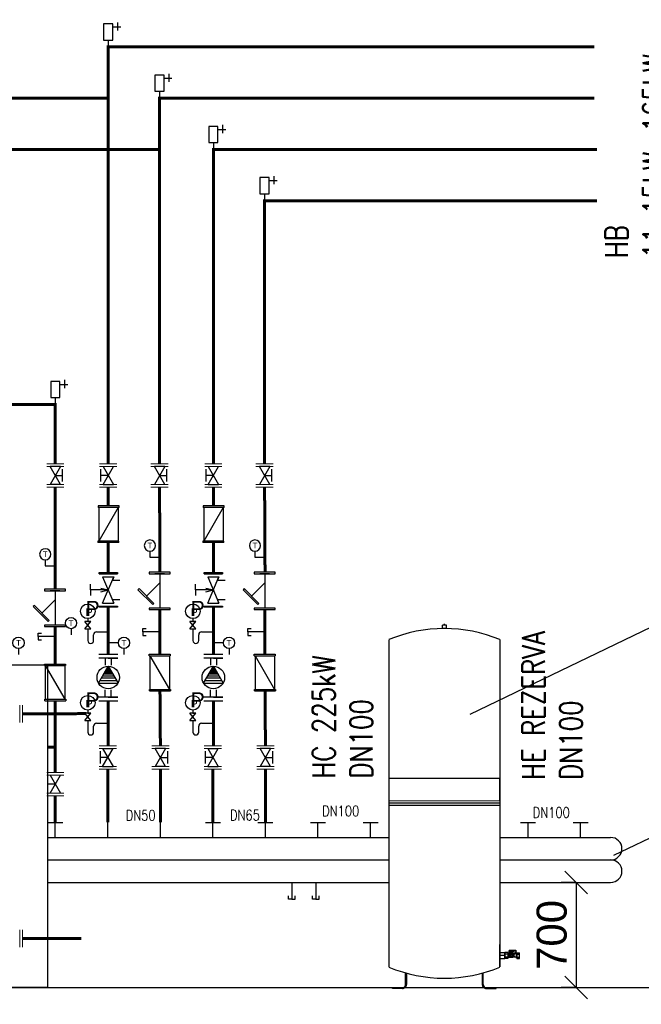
# Model space of a CAD drawing. Header units: millimetres. Extents: x -15830 to 4680139, y -28864 to 2281735.
# Tile 144 of 256: x 275463 to 279604, y 52536 to 59100. Entities that reach past the tile are written whole.
import ezdxf
from ezdxf.enums import TextEntityAlignment as Align

# ---------------------------------------------------------------- set-up
doc = ezdxf.new("R2010")
doc.units = ezdxf.units.MM
doc.linetypes.add('DASHED', pattern=[19.05, 12.7, -6.35])
doc.linetypes.add('ČÁRKOVANÁ', pattern=[19.05, 12.7, -6.35])
for name, color, linetype in [('0 @ 100', 7, 'Continuous'), ('0 @ 50 (1)', 7, 'Continuous'), ('CH_armatury', 7, 'Continuous'), ('G armatury', 7, 'Continuous'), ('NWT_UT_PRIV', 1, 'Continuous'), ('NWT_UT_TEXT', 90, 'Continuous'), ('NWT_UT_ZARIZENI', 4, 'Continuous'), ('NWT_UT_ZARIZENÍ', 4, 'Continuous'), ('NWT_UT_ZPÁT', 150, 'DASHED'), ('UT_TEXT', 90, 'Continuous')]:
    doc.layers.add(name, color=color, linetype=linetype)
for name, color, linetype, lineweight in [('G-TECHOLOGIE', 6, 'Continuous', 20), ('NEKO_armatury', 7, 'Continuous', 25), ('VZT-KOTY', 2, 'Continuous', 25)]:
    doc.layers.add(name, color=color, linetype=linetype, lineweight=lineweight)
doc.styles.add('ROMANS', font='romans.shx', dxfattribs={"width": 0.8})
doc.styles.get("Standard").update_dxf_attribs({"font": 'arial.ttf'})
doc.dimstyles.new('M 1-100', dxfattribs={"dimscale": 100, "dimtxt": 2, "dimasz": 1.5, "dimexe": 1, "dimexo": 3, "dimgap": 0.6, "dimtad": 1, "dimdec": 0, "dimrnd": 5, "dimdsep": 46, "dimtxsty": 'Standard', "dimblk": 'OBLIQUE', "dimcen": 0.09, "dimclrd": 256, "dimclre": 256, "dimclrt": 256, "dimadec": 0, "dimazin": 0, "dimtfac": 1, "dimtdec": 0, "dimtmove": 1, "dimatfit": 3, "dimldrblk": 'OBLIQUE', "dimfxl": 0, "dimtolj": 1, "dimtzin": 0, "dimlwd": -1, "dimlwe": -1, "dimarcsym": 0})

# ---------------------------------------------------------------- blocks, each defined once
blk = doc.blocks.new('TEPLOMĚR')
at = {"layer": 'NEKO_armatury', "color": 0, "lineweight": -3}
blk.add_line((0, 3.75), (0, 1.07), dxfattribs=at)
blk.add_circle((0, 6.25), 2.5, dxfattribs=at)
blk.add_text('T', height=2.5, dxfattribs=at).set_placement((0, 6.25), align=Align.MIDDLE_CENTER)
blk = doc.blocks.new('Vypouštěcí ventil')
at = {"layer": 'NEKO_armatury', "color": 0, "lineweight": -3}
for p, q in [((0, 0), (0, -5)), ((-1, -5), (-1, -4)), ((0, -5), (-1, -5)), ((0, -5), (1, -5)), ((1, -5), (1, -4))]:
    blk.add_line(p, q, dxfattribs=at)
blk = doc.blocks.new('A$C00DB090D')
at = {"layer": 'CH_armatury', "color": 0}
for p, q in [((71.7, 244.6), (-68.3, 244.6)), ((-68.3, 244.6), (-68.3, 234.6)), ((71.7, 234.6), (-68.3, 234.6)), ((-63.1, 234.6), (-63.1, 10)), ((66.6, 234.6), (-63.1, 10)), ((53, 234.6), (-49.5, 234.6)), ((66.6, 234.6), (66.6, 10)), ((71.7, 234.6), (71.7, 244.6)), ((70, 10), (-70, 10)), ((-70, 10), (-70, 0)), ((70, 0), (-70, 0)), ((51.2, 0), (-51.2, 0)), ((70, 0), (70, 10))]:
    blk.add_line(p, q, dxfattribs=at)
blk = doc.blocks.new('A$C04BD0CC1')
at = {"layer": 'NEKO_armatury', "ltscale": 40}
for p, q in [((-62, 267), (-166, 267)), ((-123, 327), (-123, 219)), ((0, 93), (0, 0))]:
    blk.add_line(p, q, dxfattribs=at)
blk.add_lwpolyline([(-62, 307), (62, 307), (62, 93), (-62, 93)], close=True, dxfattribs=at)
blk = doc.blocks.new('A$C64BC6BFD')
at = {"layer": 'CH_armatury'}
for p, q in [((-239.1, 32.5), (-239.1, -32.5)), ((-10, 0), (-239.1, 0)), ((-10, 32.5), (-10, -32.5)), ((-69.8, -0.1), (-158.3, -88.4))]:
    blk.add_line(p, q, dxfattribs=at)
for points in [[(-239.1, -70), (-249.1, -70), (-249.1, 70), (-239.1, 70)], [(0, -70), (-10, -70), (-10, 70), (0, 70)], [(-108.8, -137.9), (-115.8, -145), (-214.8, -46), (-207.8, -38.9)]]:
    blk.add_lwpolyline(points, close=True, dxfattribs=at)
blk = doc.blocks.new('*U718')
at = {"layer": '0 @ 100', "color": 7}
blk.add_text('P', height=6.7, dxfattribs=at).set_placement((-10.06, 7.04))
at = {"layer": '0 @ 50 (1)', "color": 7}
blk.add_text('P', height=3.35, dxfattribs=at).set_placement((-10.06, 7.04))
blk = doc.blocks.new('MANOMETR SMYČKA')
at = {"layer": 'NEKO_armatury', "lineweight": -3}
for p, q in [((-7.8, 4.55), (-10.4, 4.55)), ((-10.4, 1.3), (-7.8, 4.55)), ((-7.8, 1.3), (-10.4, 4.55)), ((-9.1, 5.85), (-9.1, 4.55)), ((-9.1, 4.55), (-7.8, 4.55)), ((-10.4, 1.3), (-7.8, 1.3)), ((-9.1, 1.3), (-9.1, -3.9)), ((-5.2, 0), (0, 0)), ((-6.5, -3.9), (-6.5, -1.3)), ((-7.8, -5.2), (-7.8, -5.2))]:
    blk.add_line(p, q, dxfattribs=at)
blk.add_circle((-9.1, 9.1), 3.25, dxfattribs=at)
for centre, start, end in [((-7.8, -3.9), 180, 270), ((-7.8, -3.9), 270, 0), ((-5.2, -1.3), 90, 180)]:
    blk.add_arc(centre, 1.3, start, end, dxfattribs=at)
blk.add_blockref('*U718', (0, 0))
blk = doc.blocks.new('ČERPADLO S PLYNULOU ZMĚNOU OTÁČEK (PŘÍRUBOVÉ)')
at = {"layer": 'NEKO_armatury', "lineweight": -3}
blk.add_hatch(color=256, dxfattribs=at).paths.add_polyline_path([(26043.94, 27754.68), (26042.58, 27752.34), (26045.29, 27752.34)])
for p, q in [((26040.79, 27758.68), (26047.09, 27758.68)), ((26047.09, 27757.43), (26040.79, 27757.43)), ((26043.94, 27757.43), (26042.06, 27757.43)), ((26043.94, 27757.43), (26042.94, 27757.43)), ((26042.94, 27757.43), (26042.94, 27755.01)), ((26043.94, 27757.43), (26045.81, 27757.43)), ((26043.94, 27757.43), (26047.09, 27757.43)), ((26043.94, 27757.43), (26044.94, 27757.43)), ((26044.94, 27757.43), (26044.94, 27755.01)), ((26040.69, 27749.05), (26043.94, 27754.68)), ((26042.46, 27752.13), (26045.41, 27752.13)), ((26042.58, 27752.34), (26045.29, 27752.34)), ((26043.94, 27754.68), (26047.19, 27749.05)), ((26040.69, 27749.05), (26047.19, 27749.05)), ((26041.2, 27749.95), (26046.67, 27749.95)), ((26041.69, 27750.8), (26046.18, 27750.8)), ((26042.12, 27751.53), (26045.76, 27751.53)), ((26042.94, 27744.43), (26042.94, 27746.84)), ((26044.94, 27744.43), (26044.94, 27746.84)), ((26047.09, 27744.43), (26040.79, 27744.43)), ((26040.79, 27743.18), (26047.09, 27743.18)), ((26043.94, 27744.43), (26042.06, 27744.43)), ((26043.94, 27744.43), (26042.94, 27744.43)), ((26043.94, 27744.43), (26045.81, 27744.43)), ((26043.94, 27744.43), (26047.09, 27744.43)), ((26043.94, 27744.43), (26044.94, 27744.43))]:
    blk.add_line(p, q, dxfattribs=at)
blk.add_circle((26043.94, 27750.93), 3.75, dxfattribs=at)
blk = doc.blocks.new('ČERPADLO-E PŘÍBUBOVÉ')
at = {"layer": 'NEKO_armatury', "lineweight": -3}
blk.add_blockref('ČERPADLO S PLYNULOU ZMĚNOU OTÁČEK (PŘÍRUBOVÉ)', (-26043.94, -27743.18), dxfattribs=at)
blk = doc.blocks.new('RUČNÍ REGULAČNÍ VENTIL PŘÍRUBOVÝ')
at = {"layer": 'NEKO_armatury', "color": 0, "lineweight": -3}
for p, q in [((-3.08, 10.75), (3.08, 10.75)), ((-5.9, 5.38), (-5.9, 7.25)), ((-1.88, 9.75), (1.88, 9.75)), ((-1.88, 1), (1.88, 9.75)), ((-1.88, 9.75), (1.88, 1)), ((1.88, 9.75), (1.39, 8.6)), ((1.39, 8.6), (3.89, 8.6)), ((-2.5, 5.38), (-5.9, 5.38)), ((-5.9, 5.38), (-5.9, 3.5)), ((-2.5, 5.99), (0, 5.38)), ((-2.5, 4.74), (0, 5.38)), ((0, 5.38), (-2.5, 5.38)), ((-3.08, 0), (3.08, 0)), ((-1.88, 1), (1.88, 1)), ((1.88, 1), (1.4, 2.16)), ((1.4, 2.16), (3.9, 2.16))]:
    blk.add_line(p, q, dxfattribs=at)
at = {"layer": 'NEKO_armatury', "color": 0}
for points in [[(-3.08, 10.75), (-3.08, 11.15), (3.08, 11.15), (3.08, 10.75), (-3.08, 10.75)], [(-3.08, -0.4), (-3.08, 0), (3.08, 0), (3.08, -0.4), (-3.08, -0.4)]]:
    blk.add_lwpolyline(points, dxfattribs=at)
blk = doc.blocks.new('_Oblique')
at = {"color": 0, "linetype": 'ByBlock', "lineweight": -2}
blk.add_line((0.5, 0.5), (-0.5, -0.5), dxfattribs=at)
blk = doc.blocks.new('*D676')
at = {"layer": 'Defpoints', "color": 0, "transparency": 16777216}
for p in [(279399.9, 53348.3), (279170.1, 52648.3), (279399.9, 52648.3)]:
    blk.add_point(p, dxfattribs=at)
at = {"layer": 'VZT-KOTY', "transparency": 16777216}
for p, q in [((279170.1, 53348.3), (279070.1, 53348.3)), ((279170.1, 53348.3), (279170.1, 52648.3)), ((279170.1, 52648.3), (279070.1, 52648.3))]:
    blk.add_line(p, q, dxfattribs=at)
at = {"layer": 'VZT-KOTY', "transparency": 16777216, "xscale": 150, "yscale": 150, "zscale": 150}
for p, rotation in [((279170.1, 53348.3), 90), ((279170.1, 52648.3), 270)]:
    blk.add_blockref('_Oblique', p, dxfattribs=dict(at, rotation=rotation))
at = {"layer": 'VZT-KOTY', "lineweight": 90, "transparency": 16777216, "insert": (279008, 52998.3), "char_height": 200, "attachment_point": 5, "rotation": 90}
blk.add_mtext('\\A1;700', dxfattribs=at)
blk = doc.blocks.new('MKoprava')
at = {"layer": 'NWT_UT_ZARIZENI', "color": 2, "extrusion": (0, 1, 0)}
for p, q in [((259778.8, 68565), (259778.8, 68599.7)), ((259793.7, 68599.7), (259778.8, 68599.7)), ((259793.7, 68591), (259778.8, 68591)), ((259793.7, 68573.7), (259778.8, 68573.7)), ((259793.7, 68565), (259778.8, 68565)), ((259793.7, 68599.7), (259793.7, 68565)), ((259794, 68597.1), (259795.9, 68597.1)), ((259794, 68567.6), (259795.9, 68567.6)), ((259796.3, 68568), (259796.3, 68596.7)), ((259796.3, 68592.1), (259819, 68592.1)), ((259796.3, 68572.6), (259819, 68572.6)), ((259797.7, 68595.2), (259797.7, 68609.7)), ((259800.7, 68595.2), (259797.7, 68595.2)), ((259800.2, 68612.2), (259840.7, 68612.2)), ((259800.7, 68595.2), (259800.7, 68600.2)), ((259802.7, 68602.2), (259840.7, 68602.2)), ((259813.7, 68610.1), (259821.7, 68610.1)), ((259813.7, 68606.1), (259813.7, 68610.1)), ((259813.7, 68606.1), (259821.7, 68606.1)), ((259816.9, 68606.1), (259816.9, 68610.1)), ((259818.4, 68606.1), (259818.4, 68610.1)), ((259819.4, 68592.4), (259819.7, 68592.8)), ((259819.4, 68572.4), (259819.7, 68571.9)), ((259820.1, 68593.1), (259823.6, 68593.1)), ((259820.1, 68571.7), (259824.9, 68571.7)), ((259821.4, 68602.2), (259821.4, 68597.2)), ((259821.4, 68597.2), (259824.7, 68597.2)), ((259821.7, 68606.1), (259821.7, 68610.1)), ((259821.7, 68602.2), (259821.7, 68597.2)), ((259823.6, 68595.5), (259838.9, 68595.5)), ((259823.6, 68595.5), (259823.6, 68593.1)), ((259824.7, 68611.2), (259837.7, 68611.2)), ((259824.7, 68611.2), (259824.7, 68602.2)), ((259824.7, 68602.2), (259824.7, 68595.5)), ((259824.7, 68597.2), (259828.7, 68597.2)), ((259825.5, 68571.6), (259827.5, 68571)), ((259828.1, 68570.9), (259836, 68570.9)), ((259828.3, 68597.2), (259828.3, 68602.2)), ((259828.7, 68602.2), (259828.7, 68597.2)), ((259833.1, 68601.3), (259829.1, 68601.3)), ((259829.1, 68601.3), (259829.1, 68596)), ((259829.1, 68596), (259833.1, 68596)), ((259833.1, 68596), (259833.1, 68601.3)), ((259833.5, 68602.2), (259833.5, 68597.2)), ((259833.5, 68597.2), (259837.7, 68597.2)), ((259836.3, 68570.7), (259836.5, 68570.5)), ((259836.9, 68570.4), (259845.2, 68570.4)), ((259837.7, 68611.2), (259837.7, 68602.2)), ((259837.7, 68602.2), (259837.7, 68595.5)), ((259837.7, 68597.2), (259840.7, 68597.2)), ((259838.3, 68602.2), (259838.3, 68597.2)), ((259838.9, 68595.5), (259838.9, 68594.4)), ((259838.9, 68594.4), (259845.2, 68594.4)), ((259840.7, 68602.2), (259840.7, 68612.2)), ((259840.7, 68602.2), (259840.7, 68597.2)), ((259847.2, 68600.3), (259847.2, 68564.5)), ((259847.2, 68600.3), (259864.7, 68600.3)), ((259847.2, 68591.3), (259864.7, 68591.3)), ((259847.2, 68573.4), (259864.7, 68573.4)), ((259847.2, 68564.5), (259864.7, 68564.5)), ((259864.7, 68600.3), (259864.7, 68564.5))]:
    blk.add_line(p, q, dxfattribs=at)
at = {"layer": 'NWT_UT_ZARIZENI', "color": 2}
for p, q in [((259794, 68597.1), (259794, 68567.6)), ((259795.9, 68567.6), (259795.9, 68597.1)), ((259819, 68592.1), (259819, 68590.7)), ((259819, 68574), (259819, 68572.6)), ((259820.1, 68593.1), (259820.1, 68590.4)), ((259820.1, 68574.4), (259820.1, 68571.7)), ((259824.9, 68586), (259824.9, 68592.2)), ((259824.9, 68571.7), (259824.9, 68578.7)), ((259828.1, 68570.9), (259828.1, 68591.5)), ((259836, 68570.9), (259836, 68592.2)), ((259836.9, 68570.4), (259836.9, 68593.2)), ((259845.2, 68594.4), (259845.2, 68570.4))]:
    blk.add_line(p, q, dxfattribs=at)
blk.add_circle((259817.2, 68582.4), 8.5, dxfattribs=at)
at = {"layer": 'NWT_UT_ZARIZENI', "color": 2, "extrusion": (0, 0, -1)}
blk.add_circle((-259817.2, 68582.4), 2.5, dxfattribs=at)
for centre, radius, start, end in [((-259794, 68597.5), 0.4, 270, 330), ((-259794, 68567.2), 0.4, 30, 90), ((-259795.9, 68596.7), 0.4, 90, 180), ((-259795.9, 68568), 0.4, 180, 270), ((-259802.7, 68600.2), 2, 0, 90), ((-259819, 68592.6), 0.5, 210, 270), ((-259819, 68572.1), 0.5, 90, 150), ((-259820.1, 68592.6), 0.5, 30, 90), ((-259820.1, 68572.2), 0.5, 270, 330), ((-259824.9, 68569.7), 2, 90, 107.07303), ((-259828.1, 68572.9), 2, 270, 287.07303), ((-259836, 68570.4), 0.5, 90, 135), ((-259836.9, 68570.9), 0.5, 270, 315), ((-259845.2, 68596.4), 2, 180, 270), ((-259845.2, 68568.4), 2, 90, 180)]:
    blk.add_arc(centre, radius, start, end, dxfattribs=at)
at = {"layer": 'NWT_UT_ZARIZENI', "color": 2}
for centre, radius, start, end in [((259800.2, 68609.7), 2.5, 90, 180), ((259843.4, 68620.7), 33.9, 234.35798, 237.07142), ((259826, 68593.8), 2.03, 236.26508, 254.60019), ((259827.8, 68600.7), 9.06, 255.54764, 268.54011), ((259827.5, 68589.7), 1.96, 70.78832, 88.3356), ((259831.3, 68600.6), 9.67, 250.82393, 299.01315), ((259834.9, 68593.6), 1.77, 306.24369, 335.09851), ((259837.4, 68592.4), 0.951, 119.282, 149.40359), ((259824.4, 68616.9), 26.8, 297.77909, 302.6958)]:
    blk.add_arc(centre, radius, start, end, dxfattribs=at)

msp = doc.modelspace()

# ---------------------------------------------------------------- linework, layer by layer
at = {"layer": 'G armatury'}
for p, q in [((275734.493, 56121.104), (275665.286, 56121.104)), ((275734.493, 56121.104), (275665.286, 56001.235)), ((275734.493, 56001.235), (275665.286, 56121.104)), ((275748.767, 56022.143), (275748.767, 56103.694)), ((276003.776, 56022.143), (276003.776, 56103.694)), ((276018.05, 56121.104), (276087.256, 56001.235)), ((276018.05, 56001.235), (276087.256, 56121.104)), ((276428.79, 56121.104), (276359.583, 56121.104)), ((276428.79, 56121.104), (276359.583, 56001.235)), ((276428.79, 56001.235), (276359.583, 56121.104)), ((276443.064, 56022.143), (276443.064, 56103.694)), ((276703.776, 56022.143), (276703.776, 56103.694)), ((276718.05, 56121.104), (276787.256, 56001.235)), ((276718.05, 56001.235), (276787.256, 56121.104)), ((277128.79, 56121.104), (277059.583, 56121.104)), ((277128.79, 56121.104), (277059.583, 56001.235)), ((277128.79, 56001.235), (277059.583, 56121.104)), ((277143.064, 56022.143), (277143.064, 56103.694)), ((275734.493, 56001.235), (275665.286, 56001.235)), ((275699.889, 56061.17), (275748.767, 56061.17)), ((276052.653, 56061.17), (276003.776, 56061.17)), ((276018.05, 56001.235), (276087.256, 56001.235)), ((276394.186, 56061.17), (276443.064, 56061.17)), ((276752.653, 56061.17), (276703.776, 56061.17)), ((276718.05, 56001.235), (276787.256, 56001.235)), ((277094.186, 56061.17), (277143.064, 56061.17)), ((276001.012, 54142.16), (276001.012, 54223.712)), ((276015.286, 54241.122), (276084.493, 54241.122)), ((276015.286, 54241.122), (276084.493, 54121.253)), ((276015.286, 54121.253), (276084.493, 54241.122)), ((276434.493, 54241.122), (276365.286, 54241.122)), ((276434.493, 54241.122), (276365.286, 54121.253)), ((276434.493, 54121.253), (276365.286, 54241.122)), ((276448.767, 54142.16), (276448.767, 54223.712)), ((276701.012, 54142.16), (276701.012, 54223.712)), ((276715.286, 54241.122), (276784.493, 54241.122)), ((276715.286, 54241.122), (276784.493, 54121.253)), ((276715.286, 54121.253), (276784.493, 54241.122)), ((277134.493, 54241.122), (277065.286, 54241.122)), ((277134.493, 54241.122), (277065.286, 54121.253)), ((277134.493, 54121.253), (277065.286, 54241.122)), ((277148.767, 54142.16), (277148.767, 54223.712)), ((276049.889, 54181.187), (276001.012, 54181.187)), ((276399.889, 54181.187), (276448.767, 54181.187)), ((276749.889, 54181.187), (276701.012, 54181.187)), ((277099.889, 54181.187), (277148.767, 54181.187)), ((276015.286, 54121.253), (276084.493, 54121.253)), ((276434.493, 54121.253), (276365.286, 54121.253)), ((276715.286, 54121.253), (276784.493, 54121.253)), ((277134.493, 54121.253), (277065.286, 54121.253)), ((275651.012, 53964.801), (275651.012, 54046.352)), ((275665.286, 54063.762), (275734.493, 53943.893)), ((275665.286, 53943.893), (275734.493, 54063.762)), ((275699.889, 54003.828), (275651.012, 54003.828))]:
    msp.add_line(p, q, dxfattribs=at)
at = {"layer": 'G-TECHOLOGIE', "color": 7}
for p, q in [((275642.221, 56139.386), (275757.558, 56139.386)), ((276110.322, 56139.386), (275994.984, 56139.386)), ((276336.518, 56139.386), (276451.855, 56139.386)), ((276810.322, 56139.386), (276694.984, 56139.386)), ((277036.518, 56139.386), (277151.855, 56139.386)), ((275642.221, 56121.104), (275757.558, 56121.104)), ((275642.221, 56121.104), (275757.558, 56121.104)), ((275642.221, 56121.104), (275757.558, 56121.104)), ((276110.322, 56121.104), (275994.984, 56121.104)), ((276336.518, 56121.104), (276451.855, 56121.104)), ((276336.518, 56121.104), (276451.855, 56121.104)), ((276336.518, 56121.104), (276451.855, 56121.104)), ((276810.322, 56121.104), (276694.984, 56121.104)), ((277036.518, 56121.104), (277151.855, 56121.104)), ((277036.518, 56121.104), (277151.855, 56121.104)), ((277036.518, 56121.104), (277151.855, 56121.104)), ((275642.221, 56001.235), (275757.558, 56001.235)), ((276110.322, 56001.235), (275994.984, 56001.235)), ((276336.518, 56001.235), (276451.855, 56001.235)), ((276810.322, 56001.235), (276694.984, 56001.235)), ((277036.518, 56001.235), (277151.855, 56001.235)), ((275642.221, 55982.954), (275757.558, 55982.954)), ((275642.221, 55982.954), (275757.558, 55982.954)), ((276110.322, 55982.954), (275994.984, 55982.954)), ((276110.322, 55982.954), (275994.984, 55982.954)), ((276336.518, 55982.954), (276451.855, 55982.954)), ((276336.518, 55982.954), (276451.855, 55982.954)), ((276810.322, 55982.954), (276694.984, 55982.954)), ((276810.322, 55982.954), (276694.984, 55982.954)), ((277036.518, 55982.954), (277151.855, 55982.954)), ((277036.518, 55982.954), (277151.855, 55982.954)), ((275462.574, 54415.718), (275462.574, 54531.056)), ((275480.856, 54415.718), (275480.856, 54531.056)), ((275480.856, 54415.718), (275480.856, 54531.056)), ((276107.558, 54259.403), (275992.221, 54259.403)), ((276107.558, 54241.122), (275992.221, 54241.122)), ((276107.558, 54241.122), (275992.221, 54241.122)), ((276107.558, 54241.122), (275992.221, 54241.122)), ((276342.221, 54259.403), (276457.558, 54259.403)), ((276342.221, 54241.122), (276457.558, 54241.122)), ((276342.221, 54241.122), (276457.558, 54241.122)), ((276342.221, 54241.122), (276457.558, 54241.122)), ((276807.558, 54259.403), (276692.221, 54259.403)), ((276807.558, 54241.122), (276692.221, 54241.122)), ((276807.558, 54241.122), (276692.221, 54241.122)), ((276807.558, 54241.122), (276692.221, 54241.122)), ((277042.221, 54259.403), (277157.558, 54259.403)), ((277042.221, 54241.122), (277157.558, 54241.122)), ((277042.221, 54241.122), (277157.558, 54241.122)), ((277042.221, 54241.122), (277157.558, 54241.122)), ((276107.558, 54121.253), (275992.221, 54121.253)), ((276107.558, 54102.971), (275992.221, 54102.971)), ((276107.558, 54102.971), (275992.221, 54102.971)), ((276342.221, 54121.253), (276457.558, 54121.253)), ((276342.221, 54102.971), (276457.558, 54102.971)), ((276342.221, 54102.971), (276457.558, 54102.971)), ((276807.558, 54121.253), (276692.221, 54121.253)), ((276807.558, 54102.971), (276692.221, 54102.971)), ((276807.558, 54102.971), (276692.221, 54102.971)), ((277042.221, 54121.253), (277157.558, 54121.253)), ((277042.221, 54102.971), (277157.558, 54102.971)), ((277042.221, 54102.971), (277157.558, 54102.971)), ((275757.558, 54082.044), (275642.221, 54082.044)), ((275757.558, 54063.762), (275642.221, 54063.762)), ((275757.558, 54063.762), (275642.221, 54063.762)), ((275757.558, 54063.762), (275642.221, 54063.762)), ((275757.558, 53943.893), (275642.221, 53943.893)), ((275757.558, 53925.612), (275642.221, 53925.612)), ((275757.558, 53925.612), (275642.221, 53925.612)), ((275462.574, 52916.583), (275462.574, 53031.921)), ((275480.856, 52916.583), (275480.856, 53031.921)), ((275480.856, 52916.583), (275480.856, 53031.921))]:
    msp.add_line(p, q, dxfattribs=at)
at = {"layer": 'NEKO_armatury'}
for points in [[(276330.057, 55516.72), (276397.126, 55516.72)], [(277030.057, 55516.72), (277097.126, 55516.72)], [(275632.821, 55458.402), (275699.889, 55458.402)], [(276119.721, 54945.831), (276052.653, 54945.831)], [(276819.721, 54945.831), (276752.653, 54945.831)]]:
    msp.add_lwpolyline(points, dxfattribs=at)
at = {"layer": 'NWT_UT_PRIV', "const_width": 20}
for points in [[(276052.653, 56139.386), (276052.653, 58918.344), (279291.305, 58918.344)], [(276052.653, 58576.811), (273213.432, 58576.811)], [(276752.653, 56139.386), (276752.653, 58235.278), (279308.239, 58235.278)], [(275699.889, 56235.173), (275699.889, 56535.173), (273213.432, 56535.173)], [(275699.889, 56139.386), (275699.889, 56235.173)], [(276052.653, 55858.683), (276052.653, 55982.954)], [(276752.653, 55858.683), (276752.653, 55982.954)], [(276052.653, 55414.043), (276052.653, 55614.043)], [(276752.653, 55414.043), (276752.653, 55614.043)], [(276052.653, 54869.403), (276052.653, 55182.961)], [(276752.653, 54869.403), (276752.653, 55192.913)], [(276052.653, 54259.403), (276052.653, 54559.403)], [(276752.653, 54259.403), (276752.653, 54559.403)], [(275480.856, 54473.387), (275905.978, 54473.526)], [(275646.735, 54249.473), (275699.889, 54249.473)], [(276049.889, 54102.971), (276049.889, 53748.252)], [(276749.889, 54102.971), (276749.889, 53748.252)]]:
    msp.add_lwpolyline(points, dxfattribs=at)
at = {"layer": 'NWT_UT_TEXT'}
msp.add_line((280273.53, 53935.198), (279419.352, 53528.518), dxfattribs=at)
msp.add_lwpolyline([(280273.53, 55341.901), (278462.654, 54467.847)], dxfattribs=at)
at = {"layer": 'NWT_UT_ZARIZENI'}
for points in [[(277921.973, 54966.307), (277921.973, 52785.307)], [(278661.973, 54967.289), (278661.973, 52785.307)], [(275646.735, 52648.252), (274646.735, 52648.252), (274646.735, 54798.252), (275646.735, 54798.252), (275646.735, 52648.252)], [(278661.963, 53891.298), (278661.963, 54041.298), (277921.973, 54041.298)], [(278661.963, 53891.298), (277921.963, 53890.807)], [(278661.973, 53876.298), (277921.973, 53875.807)], [(278661.983, 53861.298), (277921.983, 53860.807)], [(278661.963, 53860.316), (278661.963, 53710.316)], [(275649.889, 53748.252), (275749.889, 53748.252)], [(275699.889, 53648.252), (275699.889, 53748.252)], [(276049.889, 53648.252), (276049.889, 53748.252)], [(276399.889, 53648.252), (276399.889, 53748.252)], [(276699.889, 53748.252), (276799.889, 53748.252)], [(276749.889, 53648.252), (276749.889, 53748.252)], [(277049.889, 53748.252), (277149.889, 53748.252)], [(277099.889, 53648.252), (277099.889, 53748.252)], [(277399.889, 53748.252), (277499.889, 53748.252)], [(277449.889, 53648.252), (277449.889, 53748.252)], [(277749.889, 53748.252), (277849.889, 53748.252)], [(277799.889, 53648.252), (277799.889, 53748.252)], [(278799.889, 53748.252), (278899.889, 53748.252)], [(278849.889, 53648.252), (278849.889, 53748.252)], [(279149.889, 53748.252), (279249.889, 53748.252)], [(279199.889, 53648.252), (279199.889, 53748.252)], [(275646.735, 53648.252), (277921.973, 53648.252)], [(278661.973, 53648.252), (279399.889, 53648.252)], [(275646.735, 53498.252), (277921.973, 53498.252)], [(278661.973, 53498.252), (279399.889, 53498.252)], [(275646.735, 53348.252), (277921.973, 53348.252)], [(278661.973, 53348.252), (279399.889, 53348.252)], [(278661.973, 52785.307), (278661.973, 52935.307)], [(268178.95, 49648.252), (268178.95, 52648.252), (279678.95, 52648.252), (279678.95, 49648.252)], [(277946.967, 52640.375), (277946.967, 52645.775)], [(278636.979, 52640.375), (278636.979, 52645.775)]]:
    msp.add_lwpolyline(points, dxfattribs=at)
for centre, radius, start, end in [((278291.973, 54079.517), 961.789, 67.3749085, 112.6250915), ((279399.889, 53573.252), 75, 270, 90), ((279399.889, 53423.252), 75, 270, 90), ((278291.973, 53671.537), 961.789, 247.3749085, 292.6250915)]:
    msp.add_arc(centre, radius, start, end, dxfattribs=at)
at = {"layer": 'NWT_UT_ZARIZENÍ', "extrusion": (0, 1, 0)}
for p, q in [((278278.473, 55043.761), (278278.473, 55063.398)), ((278304.123, 55064.625), (278279.823, 55064.625)), ((278279.823, 55042.534), (278304.123, 55042.534)), ((278305.473, 55043.761), (278305.473, 55063.398)), ((278034.014, 52667.375), (278034.014, 52744.986)), ((278039.442, 52743.492), (278039.442, 52667.375)), ((278544.504, 52743.492), (278544.504, 52667.375)), ((278549.932, 52667.375), (278549.932, 52744.986)), ((277946.967, 52645.775), (277987.467, 52645.775)), ((277987.467, 52640.375), (277946.967, 52640.375)), ((277987.467, 52645.775), (278012.297, 52645.775)), ((278012.297, 52640.375), (277987.467, 52640.375)), ((278596.479, 52645.775), (278571.649, 52645.775)), ((278571.649, 52640.375), (278596.479, 52640.375)), ((278636.979, 52645.775), (278596.479, 52645.775)), ((278596.479, 52640.375), (278636.979, 52640.375))]:
    msp.add_line(p, q, dxfattribs=at)
at = {"layer": 'NWT_UT_ZARIZENÍ'}
for p, q in [((278695.723, 52860.307), (278661.973, 52860.307)), ((277980.717, 52640.375), (277980.717, 52645.775)), ((278603.229, 52640.375), (278603.229, 52645.775))]:
    msp.add_line(p, q, dxfattribs=at)
msp.add_lwpolyline([(278661.973, 52842.149), (278695.723, 52842.149), (278695.723, 52878.464), (278661.973, 52878.464)], close=True, dxfattribs=at)
for centre, radius, start, end in [((278012.358, 52667.432), 21.657, 269.8391065, 359.8497343), ((278012.372, 52667.444), 27.069, 269.8398247, 359.8531754), ((278571.573, 52667.444), 27.069, 180.1468246, 270.1601753), ((278571.588, 52667.432), 21.657, 180.1502657, 270.1608935)]:
    msp.add_arc(centre, radius, start, end, dxfattribs=at)
for centre, major_axis, start_param, end_param in [((278279.823, 55063.398), (-1.35, 0), -1.57079633, 0), ((278279.823, 55043.761), (-1.35, 0), 0, 1.57079633), ((278282.523, 55041.307), (-1.35, 0), -3.14159265, -1.57079633), ((278291.973, 55064.625), (-4.05, 0), -3.14159265, 0), ((278301.423, 55041.307), (-1.35, 0), -1.57079633, 0), ((278304.123, 55063.398), (-1.35, 0), -3.14159265, -1.57079633), ((278304.123, 55043.761), (-1.35, 0), 1.57079633, 3.14159265)]:
    msp.add_ellipse(centre, major_axis=major_axis, ratio=0.90909091, start_param=start_param, end_param=end_param, dxfattribs=at)
at = {"layer": 'NWT_UT_ZPÁT', "color": 1, "ltscale": 0.25, "const_width": 20}
for points in [[(276394.186, 56139.386), (276394.186, 58576.811), (279291.305, 58576.811)], [(276394.186, 58235.278), (273213.432, 58235.278)], [(277094.186, 56139.386), (277094.186, 57893.744), (279308.239, 57893.744)], [(275699.889, 55302.76), (275699.889, 55982.954)], [(276397.126, 55416.002), (276394.186, 55982.954)], [(277097.126, 55416.002), (277094.186, 55982.954)], [(276399.889, 54102.971), (276399.889, 53748.252)], [(277099.889, 54102.971), (277099.889, 53748.252)], [(275480.856, 52974.252), (275874.113, 52974.252)]]:
    msp.add_lwpolyline(points, dxfattribs=at)
at = {"layer": 'NWT_UT_ZPÁT', "color": 1, "const_width": 20}
for points in [[(276395.399, 54869.403), (276395.399, 55166.873)], [(277095.399, 54869.403), (277095.399, 55166.873)], [(275698.163, 54804.043), (275698.163, 55053.631)], [(276397.126, 54624.763), (276399.889, 54259.403)], [(277097.126, 54624.763), (277099.889, 54259.403)], [(275699.889, 54082.044), (275699.889, 54559.403)], [(275699.889, 53925.04), (275699.889, 53748.252)]]:
    msp.add_lwpolyline(points, dxfattribs=at)

# ---------------------------------------------------------------- block references
at = {"xscale": -1.125, "yscale": 1.125, "zscale": 1.125}
msp.add_blockref('MKoprava', (571043.488, -24294.859), dxfattribs=at)
at = {"layer": 'NEKO_armatury', "ltscale": 40, "xscale": -0.5, "yscale": 0.5, "zscale": 0.5}
for p in [(276052.653, 58918.344), (276394.186, 58576.811), (276752.653, 58235.278), (277094.186, 57893.744), (275699.889, 56535.173)]:
    msp.add_blockref('A$C04BD0CC1', p, dxfattribs=at)
at = {"layer": 'NEKO_armatury', "linetype": 'ČÁRKOVANÁ', "rotation": 359.9999992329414}
for p in [(276052.653, 55614.043), (276752.653, 55614.043)]:
    msp.add_blockref('A$C00DB090D', p, dxfattribs=at)
at = {"layer": 'NEKO_armatury'}
for name, p, xscale, yscale, zscale in [('TEPLOMĚR', (276330.057, 55500.65), -15, 15, 15), ('TEPLOMĚR', (277030.057, 55500.65), -15, 15, 15), ('TEPLOMĚR', (275632.821, 55442.331), -15, 15, 15), ('TEPLOMĚR', (275454.458, 54852.081), 15, 15, 15), ('Vypouštěcí ventil', (277274.889, 53348.252), -22.5, 22.5, 22.5), ('Vypouštěcí ventil', (277434.95, 53348.252), -22.5, 22.5, 22.5)]:
    msp.add_blockref(name, p, dxfattribs=dict(at, xscale=xscale, yscale=yscale, zscale=zscale))
for name, p, xscale, yscale, zscale, rotation in [('RUČNÍ REGULAČNÍ VENTIL PŘÍRUBOVÝ', (276052.653, 55191.002), 20, 20, 20, 359.9999992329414), ('RUČNÍ REGULAČNÍ VENTIL PŘÍRUBOVÝ', (276752.653, 55191.002), 20, 20, 20, 359.9999992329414), ('MANOMETR SMYČKA', (276052.653, 55019.403), 15, 15, 15, 359.9999992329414), ('MANOMETR SMYČKA', (276752.653, 55019.403), 15, 15, 15, 359.9999992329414), ('TEPLOMĚR', (275804.458, 54983.384), 15, 15, 15, 359.9999992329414), ('Vypouštěcí ventil', (276395.399, 55018.138), -22.5, 22.5, 22.5, 270), ('Vypouštěcí ventil', (277095.399, 55018.138), -22.5, 22.5, 22.5, 270), ('Vypouštěcí ventil', (275698.163, 54988.744), -22.5, 22.5, 22.5, 270), ('TEPLOMĚR', (276157.221, 54852.081), 15, 15, 15, 359.9999992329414), ('TEPLOMĚR', (276857.221, 54852.081), 15, 15, 15, 359.9999992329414), ('ČERPADLO-E PŘÍBUBOVÉ', (276052.653, 54559.403), 20, 20, 20, 359.9999992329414), ('ČERPADLO-E PŘÍBUBOVÉ', (276752.653, 54559.403), 20, 20, 20, 359.9999992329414), ('MANOMETR SMYČKA', (276052.653, 54409.403), 15, 15, 15, 359.9999992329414), ('MANOMETR SMYČKA', (276752.653, 54409.403), 15, 15, 15, 359.9999992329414)]:
    msp.add_blockref(name, p, dxfattribs=dict(at, xscale=xscale, yscale=yscale, zscale=zscale, rotation=rotation))
at = {"layer": 'NEKO_armatury', "xscale": -1, "rotation": 270}
for p in [(276395.399, 55416.002), (277095.399, 55416.002), (275698.163, 55302.76)]:
    msp.add_blockref('A$C64BC6BFD', p, dxfattribs=at)
at = {"layer": 'NEKO_armatury', "linetype": 'ČÁRKOVANÁ', "xscale": -1}
for p in [(276397.126, 54624.763), (277097.126, 54624.763), (275699.889, 54559.403)]:
    msp.add_blockref('A$C00DB090D', p, dxfattribs=at)

# ---------------------------------------------------------------- texts
at = {"layer": 'UT_TEXT', "char_height": 150, "attachment_point": 7, "rotation": 90, "style": 'ROMANS'}
for s, heights, insert in [('\\A1;HB 11x15kW=165kW\\PDN65', [1425.351], (280014.276, 57510.107)), ('\\A1;HE REZERVA \\PDN100', [708.97], (279210.33, 54031.566)), ('\\A1;HC 225kW\\PDN100', [1425.351], (277813.469, 54040.257))]:
    msp.add_mtext_dynamic_manual_height_columns(s, width=1527.36311, gutter_width=755.638, heights=heights, dxfattribs=dict(at, insert=insert))
at = {"layer": 'UT_TEXT', "char_height": 70, "attachment_point": 3, "style": 'ROMANS'}
for s, insert in [('DN50', (276368.05, 53830.138)), ('DN65', (277062.69, 53831.65)), ('DN100', (277725.082, 53859.23)), ('DN100', (279127.509, 53850.012))]:
    msp.add_mtext_dynamic_manual_height_columns(s, width=237.65009, gutter_width=12.5, heights=[0], dxfattribs=dict(at, insert=insert))

# ---------------------------------------------------------------- dimensions: what is measured, and where the dimension line sits
at = {"layer": 'VZT-KOTY', "lineweight": 90}
dim = msp.add_linear_dim(base=(279170.082, 52648.252), p1=(279399.889, 53348.252), p2=(279399.889, 52648.252), angle=90, dimstyle='M 1-100', dxfattribs=at)
dim.commit()
dim.dimension.update_dxf_attribs({"geometry": '*D676', "text_midpoint": (279007.967, 52998.252)})

doc.saveas('drawing.dxf')
